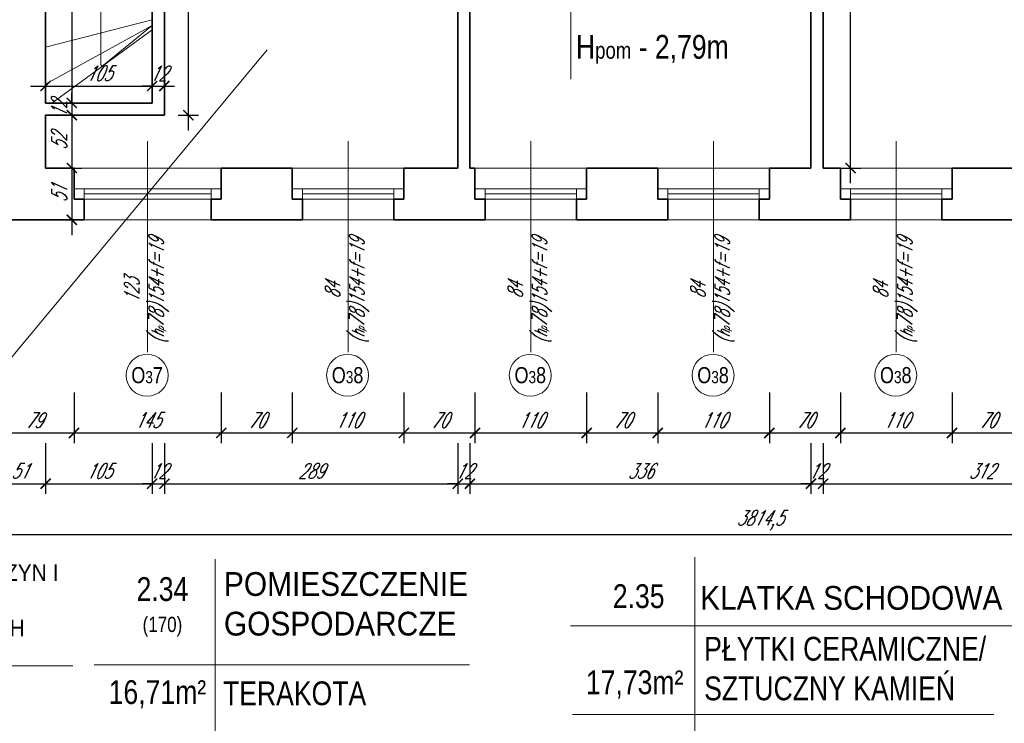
# Model space of a CAD drawing. Header units: millimetres. Extents: x 402 to 79005, y -7782 to 89952.
# Tile 110 of 256: x 24140 to 25110, y 23330 to 24023. Entities that reach past the tile are written whole.
import ezdxf

# ---------------------------------------------------------------- set-up
doc = ezdxf.new("R2010")
doc.units = ezdxf.units.MM
doc.header["$LTSCALE"] = 10
doc.layers.get('0').update_dxf_attribs({"lineweight": 0})
doc.layers.get('Defpoints').update_dxf_attribs({"color": 253})
for name, color, linetype, lineweight in [('01 parter - ściany', 253, 'Continuous', 35), ('03-01_okna', 253, 'Continuous', 15), ('03-02_schody', 253, 'Continuous', 5), ('04-1_widok', 253, 'Continuous', 5), ('05-01_wymiary', 253, 'Continuous', 5), ('05-03_opis', 253, 'Continuous', 5)]:
    doc.layers.add(name, color=color, linetype=linetype, lineweight=lineweight)
doc.styles.add('ariel', font='ARIAL.TTF', dxfattribs={"width": 0.8})
doc.styles.add('ariel_wym', font='simplex.shx', dxfattribs={"width": 0.65, "oblique": 25})
doc.dimstyles.new('ariel 50', dxfattribs={"dimtxt": 15, "dimasz": 10, "dimexe": 10, "dimexo": 0, "dimgap": 5, "dimtad": 1, "dimdec": 1, "dimrnd": 0.5, "dimtxsty": 'ariel_wym', "dimblk": 'ARCHTICK', "dimcen": 2.5, "dimdle": 15, "dimazin": 0, "dimtfac": 1, "dimtdec": 1, "dimtix": 1, "dimtmove": 0, "dimatfit": 3, "dimldrblk": 'DOT', "dimfxl": 0, "dimarcsym": 0})
doc.dimstyles.new('ariel 50 wnętrze', dxfattribs={"dimtxt": 15, "dimasz": 10, "dimexe": 10, "dimexo": 0, "dimgap": 5, "dimtad": 1, "dimdec": 1, "dimrnd": 0.5, "dimtxsty": 'ariel_wym', "dimblk": 'ARCHTICK', "dimcen": 2.5, "dimdle": 15, "dimazin": 0, "dimtfac": 1, "dimtdec": 1, "dimtix": 1, "dimtmove": 0, "dimatfit": 3, "dimldrblk": 'DOT', "dimfxl": 0, "dimarcsym": 0})

# ---------------------------------------------------------------- blocks, each defined once
blk = doc.blocks.new('_ArchTick')
at = {"color": 0, "linetype": 'ByBlock', "const_width": 0.15}
blk.add_lwpolyline([(-0.5, -0.5), (0.5, 0.5)], dxfattribs=at)
blk = doc.blocks.new('*D2144')
at = {"layer": '05-01_wymiary', "color": 0, "lineweight": -2}
for p, q in [((24115, 23655.74), (24115, 23605.74)), ((24194, 23655.74), (24194, 23605.74)), ((24100, 23615.74), (24209, 23615.74))]:
    blk.add_line(p, q, dxfattribs=at)
at = {"layer": 'Defpoints', "color": 0}
for p in [(24194, 23876.69), (24115, 23825.69), (24194, 23615.74)]:
    blk.add_point(p, dxfattribs=at)
at = {"layer": '05-01_wymiary', "color": 0, "lineweight": -2, "xscale": 10, "yscale": 10, "zscale": 10, "rotation": 180}
blk.add_blockref('_ArchTick', (24115, 23615.74), dxfattribs=at)
at = {"layer": '05-01_wymiary', "color": 0, "lineweight": -2, "xscale": 10, "yscale": 10, "zscale": 10}
blk.add_blockref('_ArchTick', (24194, 23615.74), dxfattribs=at)
at = {"layer": '05-01_wymiary', "color": 0, "insert": (24154.5, 23628.24), "char_height": 15, "attachment_point": 5, "style": 'ariel_wym'}
blk.add_mtext('79', dxfattribs=at)
blk = doc.blocks.new('_Dot')
at = {"color": 0, "linetype": 'ByBlock', "lineweight": -2}
blk.add_line((-0.5, 0), (-1, 0), dxfattribs=at)
at = {"color": 0, "linetype": 'ByBlock', "const_width": 0.5}
blk.add_lwpolyline([(-0.25, 0, 1), (0.25, 0, 1)], format="xyb", close=True, dxfattribs=at)
blk = doc.blocks.new('*D2145')
at = {"layer": '05-01_wymiary', "color": 0, "lineweight": -2}
for p, q in [((24194, 23655.74), (24194, 23605.74)), ((24339, 23655.74), (24339, 23605.74)), ((24179, 23615.74), (24354, 23615.74))]:
    blk.add_line(p, q, dxfattribs=at)
at = {"layer": 'Defpoints', "color": 0}
for p in [(24194, 23876.69), (24339, 23876.69), (24339, 23615.74)]:
    blk.add_point(p, dxfattribs=at)
at = {"layer": '05-01_wymiary', "color": 0, "lineweight": -2, "xscale": 10, "yscale": 10, "zscale": 10, "rotation": 180}
blk.add_blockref('_ArchTick', (24194, 23615.74), dxfattribs=at)
at = {"layer": '05-01_wymiary', "color": 0, "lineweight": -2, "xscale": 10, "yscale": 10, "zscale": 10}
blk.add_blockref('_ArchTick', (24339, 23615.74), dxfattribs=at)
at = {"layer": '05-01_wymiary', "color": 0, "insert": (24266.5, 23628.24), "char_height": 15, "attachment_point": 5, "style": 'ariel_wym'}
blk.add_mtext('145', dxfattribs=at)
blk = doc.blocks.new('*D2146')
at = {"layer": '05-01_wymiary', "color": 0, "lineweight": -2}
for p, q in [((24339, 23655.74), (24339, 23605.74)), ((24409, 23655.74), (24409, 23605.74)), ((24324, 23615.74), (24424, 23615.74))]:
    blk.add_line(p, q, dxfattribs=at)
at = {"layer": 'Defpoints', "color": 0}
for p in [(24339, 23876.69), (24409, 23876.69), (24409, 23615.74)]:
    blk.add_point(p, dxfattribs=at)
at = {"layer": '05-01_wymiary', "color": 0, "lineweight": -2, "xscale": 10, "yscale": 10, "zscale": 10, "rotation": 180}
blk.add_blockref('_ArchTick', (24339, 23615.74), dxfattribs=at)
at = {"layer": '05-01_wymiary', "color": 0, "lineweight": -2, "xscale": 10, "yscale": 10, "zscale": 10}
blk.add_blockref('_ArchTick', (24409, 23615.74), dxfattribs=at)
at = {"layer": '05-01_wymiary', "color": 0, "insert": (24374, 23628.24), "char_height": 15, "attachment_point": 5, "style": 'ariel_wym'}
blk.add_mtext('70', dxfattribs=at)
blk = doc.blocks.new('*D2147')
at = {"layer": '05-01_wymiary', "color": 0, "lineweight": -2}
for p, q in [((24409, 23655.74), (24409, 23605.74)), ((24519, 23655.74), (24519, 23605.74)), ((24394, 23615.74), (24534, 23615.74))]:
    blk.add_line(p, q, dxfattribs=at)
at = {"layer": 'Defpoints', "color": 0}
for p in [(24409, 23876.69), (24519, 23876.69), (24519, 23615.74)]:
    blk.add_point(p, dxfattribs=at)
at = {"layer": '05-01_wymiary', "color": 0, "lineweight": -2, "xscale": 10, "yscale": 10, "zscale": 10, "rotation": 180}
blk.add_blockref('_ArchTick', (24409, 23615.74), dxfattribs=at)
at = {"layer": '05-01_wymiary', "color": 0, "lineweight": -2, "xscale": 10, "yscale": 10, "zscale": 10}
blk.add_blockref('_ArchTick', (24519, 23615.74), dxfattribs=at)
at = {"layer": '05-01_wymiary', "color": 0, "insert": (24464, 23628.24), "char_height": 15, "attachment_point": 5, "style": 'ariel_wym'}
blk.add_mtext('110', dxfattribs=at)
blk = doc.blocks.new('*D2148')
at = {"layer": '05-01_wymiary', "color": 0, "lineweight": -2}
for p, q in [((24519, 23655.74), (24519, 23605.74)), ((24589, 23655.74), (24589, 23605.74)), ((24504, 23615.74), (24604, 23615.74))]:
    blk.add_line(p, q, dxfattribs=at)
at = {"layer": 'Defpoints', "color": 0}
for p in [(24519, 23876.69), (24589, 23876.69), (24589, 23615.74)]:
    blk.add_point(p, dxfattribs=at)
at = {"layer": '05-01_wymiary', "color": 0, "lineweight": -2, "xscale": 10, "yscale": 10, "zscale": 10, "rotation": 180}
blk.add_blockref('_ArchTick', (24519, 23615.74), dxfattribs=at)
at = {"layer": '05-01_wymiary', "color": 0, "lineweight": -2, "xscale": 10, "yscale": 10, "zscale": 10}
blk.add_blockref('_ArchTick', (24589, 23615.74), dxfattribs=at)
at = {"layer": '05-01_wymiary', "color": 0, "insert": (24554, 23628.24), "char_height": 15, "attachment_point": 5, "style": 'ariel_wym'}
blk.add_mtext('70', dxfattribs=at)
blk = doc.blocks.new('*D2149')
at = {"layer": '05-01_wymiary', "color": 0, "lineweight": -2}
for p, q in [((24589, 23655.74), (24589, 23605.74)), ((24699, 23655.74), (24699, 23605.74)), ((24574, 23615.74), (24714, 23615.74))]:
    blk.add_line(p, q, dxfattribs=at)
at = {"layer": 'Defpoints', "color": 0}
for p in [(24589, 23876.69), (24699, 23876.69), (24699, 23615.74)]:
    blk.add_point(p, dxfattribs=at)
at = {"layer": '05-01_wymiary', "color": 0, "lineweight": -2, "xscale": 10, "yscale": 10, "zscale": 10, "rotation": 180}
blk.add_blockref('_ArchTick', (24589, 23615.74), dxfattribs=at)
at = {"layer": '05-01_wymiary', "color": 0, "lineweight": -2, "xscale": 10, "yscale": 10, "zscale": 10}
blk.add_blockref('_ArchTick', (24699, 23615.74), dxfattribs=at)
at = {"layer": '05-01_wymiary', "color": 0, "insert": (24644, 23628.24), "char_height": 15, "attachment_point": 5, "style": 'ariel_wym'}
blk.add_mtext('110', dxfattribs=at)
blk = doc.blocks.new('*D2150')
at = {"layer": '05-01_wymiary', "color": 0, "lineweight": -2}
for p, q in [((24699, 23655.74), (24699, 23605.74)), ((24769, 23655.74), (24769, 23605.74)), ((24684, 23615.74), (24784, 23615.74))]:
    blk.add_line(p, q, dxfattribs=at)
at = {"layer": 'Defpoints', "color": 0}
for p in [(24699, 23876.69), (24769, 23876.69), (24769, 23615.74)]:
    blk.add_point(p, dxfattribs=at)
at = {"layer": '05-01_wymiary', "color": 0, "lineweight": -2, "xscale": 10, "yscale": 10, "zscale": 10, "rotation": 180}
blk.add_blockref('_ArchTick', (24699, 23615.74), dxfattribs=at)
at = {"layer": '05-01_wymiary', "color": 0, "lineweight": -2, "xscale": 10, "yscale": 10, "zscale": 10}
blk.add_blockref('_ArchTick', (24769, 23615.74), dxfattribs=at)
at = {"layer": '05-01_wymiary', "color": 0, "insert": (24734, 23628.24), "char_height": 15, "attachment_point": 5, "style": 'ariel_wym'}
blk.add_mtext('70', dxfattribs=at)
blk = doc.blocks.new('*D2151')
at = {"layer": '05-01_wymiary', "color": 0, "lineweight": -2}
for p, q in [((24769, 23655.74), (24769, 23605.74)), ((24879, 23655.74), (24879, 23605.74)), ((24754, 23615.74), (24894, 23615.74))]:
    blk.add_line(p, q, dxfattribs=at)
at = {"layer": 'Defpoints', "color": 0}
for p in [(24769, 23876.69), (24879, 23876.69), (24879, 23615.74)]:
    blk.add_point(p, dxfattribs=at)
at = {"layer": '05-01_wymiary', "color": 0, "lineweight": -2, "xscale": 10, "yscale": 10, "zscale": 10, "rotation": 180}
blk.add_blockref('_ArchTick', (24769, 23615.74), dxfattribs=at)
at = {"layer": '05-01_wymiary', "color": 0, "lineweight": -2, "xscale": 10, "yscale": 10, "zscale": 10}
blk.add_blockref('_ArchTick', (24879, 23615.74), dxfattribs=at)
at = {"layer": '05-01_wymiary', "color": 0, "insert": (24824, 23628.24), "char_height": 15, "attachment_point": 5, "style": 'ariel_wym'}
blk.add_mtext('110', dxfattribs=at)
blk = doc.blocks.new('*D2152')
at = {"layer": '05-01_wymiary', "color": 0, "lineweight": -2}
for p, q in [((24879, 23655.74), (24879, 23605.74)), ((24949, 23655.74), (24949, 23605.74)), ((24864, 23615.74), (24964, 23615.74))]:
    blk.add_line(p, q, dxfattribs=at)
at = {"layer": 'Defpoints', "color": 0}
for p in [(24879, 23876.69), (24949, 23876.69), (24949, 23615.74)]:
    blk.add_point(p, dxfattribs=at)
at = {"layer": '05-01_wymiary', "color": 0, "lineweight": -2, "xscale": 10, "yscale": 10, "zscale": 10, "rotation": 180}
blk.add_blockref('_ArchTick', (24879, 23615.74), dxfattribs=at)
at = {"layer": '05-01_wymiary', "color": 0, "lineweight": -2, "xscale": 10, "yscale": 10, "zscale": 10}
blk.add_blockref('_ArchTick', (24949, 23615.74), dxfattribs=at)
at = {"layer": '05-01_wymiary', "color": 0, "insert": (24914, 23628.24), "char_height": 15, "attachment_point": 5, "style": 'ariel_wym'}
blk.add_mtext('70', dxfattribs=at)
blk = doc.blocks.new('*D2153')
at = {"layer": '05-01_wymiary', "color": 0, "lineweight": -2}
for p, q in [((24949, 23655.74), (24949, 23605.74)), ((25059, 23655.74), (25059, 23605.74)), ((24934, 23615.74), (25074, 23615.74))]:
    blk.add_line(p, q, dxfattribs=at)
at = {"layer": 'Defpoints', "color": 0}
for p in [(24949, 23876.69), (25059, 23876.69), (25059, 23615.74)]:
    blk.add_point(p, dxfattribs=at)
at = {"layer": '05-01_wymiary', "color": 0, "lineweight": -2, "xscale": 10, "yscale": 10, "zscale": 10, "rotation": 180}
blk.add_blockref('_ArchTick', (24949, 23615.74), dxfattribs=at)
at = {"layer": '05-01_wymiary', "color": 0, "lineweight": -2, "xscale": 10, "yscale": 10, "zscale": 10}
blk.add_blockref('_ArchTick', (25059, 23615.74), dxfattribs=at)
at = {"layer": '05-01_wymiary', "color": 0, "insert": (25004, 23628.24), "char_height": 15, "attachment_point": 5, "style": 'ariel_wym'}
blk.add_mtext('110', dxfattribs=at)
blk = doc.blocks.new('*D2154')
at = {"layer": '05-01_wymiary', "color": 0, "lineweight": -2}
for p, q in [((25059, 23655.74), (25059, 23605.74)), ((25129, 23655.74), (25129, 23605.74)), ((25044, 23615.74), (25144, 23615.74))]:
    blk.add_line(p, q, dxfattribs=at)
at = {"layer": 'Defpoints', "color": 0}
for p in [(25059, 23876.69), (25129, 23876.69), (25129, 23615.74)]:
    blk.add_point(p, dxfattribs=at)
at = {"layer": '05-01_wymiary', "color": 0, "lineweight": -2, "xscale": 10, "yscale": 10, "zscale": 10, "rotation": 180}
blk.add_blockref('_ArchTick', (25059, 23615.74), dxfattribs=at)
at = {"layer": '05-01_wymiary', "color": 0, "lineweight": -2, "xscale": 10, "yscale": 10, "zscale": 10}
blk.add_blockref('_ArchTick', (25129, 23615.74), dxfattribs=at)
at = {"layer": '05-01_wymiary', "color": 0, "insert": (25094, 23628.24), "char_height": 15, "attachment_point": 5, "style": 'ariel_wym'}
blk.add_mtext('70', dxfattribs=at)
blk = doc.blocks.new('*D2182')
at = {"layer": '05-01_wymiary', "color": 0, "lineweight": -2}
for p, q in [((24115, 23605.74), (24115, 23555.74)), ((24166, 23605.74), (24166, 23555.74)), ((24100, 23565.74), (24181, 23565.74))]:
    blk.add_line(p, q, dxfattribs=at)
at = {"layer": 'Defpoints', "color": 0}
for p in [(24115, 24016.69), (24166, 23876.69), (24166, 23565.74)]:
    blk.add_point(p, dxfattribs=at)
at = {"layer": '05-01_wymiary', "color": 0, "lineweight": -2, "xscale": 10, "yscale": 10, "zscale": 10, "rotation": 180}
blk.add_blockref('_ArchTick', (24115, 23565.74), dxfattribs=at)
at = {"layer": '05-01_wymiary', "color": 0, "lineweight": -2, "xscale": 10, "yscale": 10, "zscale": 10}
blk.add_blockref('_ArchTick', (24166, 23565.74), dxfattribs=at)
at = {"layer": '05-01_wymiary', "color": 0, "insert": (24140.5, 23578.24), "char_height": 15, "attachment_point": 5, "style": 'ariel_wym'}
blk.add_mtext('51', dxfattribs=at)
blk = doc.blocks.new('*D2183')
at = {"layer": '05-01_wymiary', "color": 0, "lineweight": -2}
for p, q in [((24166, 23605.74), (24166, 23555.74)), ((24271, 23605.74), (24271, 23555.74)), ((24151, 23565.74), (24286, 23565.74))]:
    blk.add_line(p, q, dxfattribs=at)
at = {"layer": 'Defpoints', "color": 0}
for p in [(24271, 23940.75), (24166, 23876.69), (24271, 23565.74)]:
    blk.add_point(p, dxfattribs=at)
at = {"layer": '05-01_wymiary', "color": 0, "lineweight": -2, "xscale": 10, "yscale": 10, "zscale": 10, "rotation": 180}
blk.add_blockref('_ArchTick', (24166, 23565.74), dxfattribs=at)
at = {"layer": '05-01_wymiary', "color": 0, "lineweight": -2, "xscale": 10, "yscale": 10, "zscale": 10}
blk.add_blockref('_ArchTick', (24271, 23565.74), dxfattribs=at)
at = {"layer": '05-01_wymiary', "color": 0, "insert": (24218.5, 23578.24), "char_height": 15, "attachment_point": 5, "style": 'ariel_wym'}
blk.add_mtext('105', dxfattribs=at)
blk = doc.blocks.new('*D2184')
at = {"layer": '05-01_wymiary', "color": 0, "lineweight": -2}
for p, q in [((24271, 23605.74), (24271, 23555.74)), ((24283, 23605.74), (24283, 23555.74)), ((24271, 23565.74), (24261, 23565.74)), ((24271, 23565.74), (24283, 23565.74)), ((24283, 23565.74), (24293, 23565.74))]:
    blk.add_line(p, q, dxfattribs=at)
at = {"layer": 'Defpoints', "color": 0}
for p in [(24271, 23940.75), (24283, 23928.75), (24283, 23565.74)]:
    blk.add_point(p, dxfattribs=at)
at = {"layer": '05-01_wymiary', "color": 0, "lineweight": -2, "xscale": 10, "yscale": 10, "zscale": 10}
blk.add_blockref('_ArchTick', (24271, 23565.74), dxfattribs=at)
at = {"layer": '05-01_wymiary', "color": 0, "lineweight": -2, "xscale": 10, "yscale": 10, "zscale": 10, "rotation": 180}
blk.add_blockref('_ArchTick', (24283, 23565.74), dxfattribs=at)
at = {"layer": '05-01_wymiary', "color": 0, "insert": (24277, 23578.24), "char_height": 15, "attachment_point": 5, "style": 'ariel_wym'}
blk.add_mtext('12', dxfattribs=at)
blk = doc.blocks.new('*D2185')
at = {"layer": '05-01_wymiary', "color": 0, "lineweight": -2}
for p, q in [((24283, 23605.74), (24283, 23555.74)), ((24572, 23605.74), (24572, 23555.74)), ((24268, 23565.74), (24587, 23565.74))]:
    blk.add_line(p, q, dxfattribs=at)
at = {"layer": 'Defpoints', "color": 0}
for p in [(24283, 23928.75), (24572, 23876.69), (24572, 23565.74)]:
    blk.add_point(p, dxfattribs=at)
at = {"layer": '05-01_wymiary', "color": 0, "lineweight": -2, "xscale": 10, "yscale": 10, "zscale": 10, "rotation": 180}
blk.add_blockref('_ArchTick', (24283, 23565.74), dxfattribs=at)
at = {"layer": '05-01_wymiary', "color": 0, "lineweight": -2, "xscale": 10, "yscale": 10, "zscale": 10}
blk.add_blockref('_ArchTick', (24572, 23565.74), dxfattribs=at)
at = {"layer": '05-01_wymiary', "color": 0, "insert": (24427.5, 23578.24), "char_height": 15, "attachment_point": 5, "style": 'ariel_wym'}
blk.add_mtext('289', dxfattribs=at)
blk = doc.blocks.new('*D2186')
at = {"layer": '05-01_wymiary', "color": 0, "lineweight": -2}
for p, q in [((24572, 23605.74), (24572, 23555.74)), ((24584, 23605.74), (24584, 23555.74)), ((24572, 23565.74), (24562, 23565.74)), ((24572, 23565.74), (24584, 23565.74)), ((24584, 23565.74), (24594, 23565.74))]:
    blk.add_line(p, q, dxfattribs=at)
at = {"layer": 'Defpoints', "color": 0}
for p in [(24572, 23876.69), (24584, 23876.69), (24584, 23565.74)]:
    blk.add_point(p, dxfattribs=at)
at = {"layer": '05-01_wymiary', "color": 0, "lineweight": -2, "xscale": 10, "yscale": 10, "zscale": 10}
blk.add_blockref('_ArchTick', (24572, 23565.74), dxfattribs=at)
at = {"layer": '05-01_wymiary', "color": 0, "lineweight": -2, "xscale": 10, "yscale": 10, "zscale": 10, "rotation": 180}
blk.add_blockref('_ArchTick', (24584, 23565.74), dxfattribs=at)
at = {"layer": '05-01_wymiary', "color": 0, "insert": (24578, 23578.24), "char_height": 15, "attachment_point": 5, "style": 'ariel_wym'}
blk.add_mtext('12', dxfattribs=at)
blk = doc.blocks.new('*D2187')
at = {"layer": '05-01_wymiary', "color": 0, "lineweight": -2}
for p, q in [((24584, 23605.74), (24584, 23555.74)), ((24920, 23605.74), (24920, 23555.74)), ((24569, 23565.74), (24935, 23565.74))]:
    blk.add_line(p, q, dxfattribs=at)
at = {"layer": 'Defpoints', "color": 0}
for p in [(24584, 23876.69), (24920, 23876.69), (24920, 23565.74)]:
    blk.add_point(p, dxfattribs=at)
at = {"layer": '05-01_wymiary', "color": 0, "lineweight": -2, "xscale": 10, "yscale": 10, "zscale": 10, "rotation": 180}
blk.add_blockref('_ArchTick', (24584, 23565.74), dxfattribs=at)
at = {"layer": '05-01_wymiary', "color": 0, "lineweight": -2, "xscale": 10, "yscale": 10, "zscale": 10}
blk.add_blockref('_ArchTick', (24920, 23565.74), dxfattribs=at)
at = {"layer": '05-01_wymiary', "color": 0, "insert": (24752, 23578.24), "char_height": 15, "attachment_point": 5, "style": 'ariel_wym'}
blk.add_mtext('336', dxfattribs=at)
blk = doc.blocks.new('*D2188')
at = {"layer": '05-01_wymiary', "color": 0, "lineweight": -2}
for p, q in [((24920, 23605.74), (24920, 23555.74)), ((24932, 23605.74), (24932, 23555.74)), ((24920, 23565.74), (24910, 23565.74)), ((24920, 23565.74), (24932, 23565.74)), ((24932, 23565.74), (24942, 23565.74))]:
    blk.add_line(p, q, dxfattribs=at)
at = {"layer": 'Defpoints', "color": 0}
for p in [(24920, 23876.69), (24932, 23876.69), (24932, 23565.74)]:
    blk.add_point(p, dxfattribs=at)
at = {"layer": '05-01_wymiary', "color": 0, "lineweight": -2, "xscale": 10, "yscale": 10, "zscale": 10}
blk.add_blockref('_ArchTick', (24920, 23565.74), dxfattribs=at)
at = {"layer": '05-01_wymiary', "color": 0, "lineweight": -2, "xscale": 10, "yscale": 10, "zscale": 10, "rotation": 180}
blk.add_blockref('_ArchTick', (24932, 23565.74), dxfattribs=at)
at = {"layer": '05-01_wymiary', "color": 0, "insert": (24926, 23578.24), "char_height": 15, "attachment_point": 5, "style": 'ariel_wym'}
blk.add_mtext('12', dxfattribs=at)
blk = doc.blocks.new('*D2189')
at = {"layer": '05-01_wymiary', "color": 0, "lineweight": -2}
for p, q in [((24932, 23605.74), (24932, 23555.74)), ((25244, 23605.74), (25244, 23555.74)), ((24917, 23565.74), (25259, 23565.74))]:
    blk.add_line(p, q, dxfattribs=at)
at = {"layer": 'Defpoints', "color": 0}
for p in [(24932, 23876.69), (25244, 23876.69), (25244, 23565.74)]:
    blk.add_point(p, dxfattribs=at)
at = {"layer": '05-01_wymiary', "color": 0, "lineweight": -2, "xscale": 10, "yscale": 10, "zscale": 10, "rotation": 180}
blk.add_blockref('_ArchTick', (24932, 23565.74), dxfattribs=at)
at = {"layer": '05-01_wymiary', "color": 0, "lineweight": -2, "xscale": 10, "yscale": 10, "zscale": 10}
blk.add_blockref('_ArchTick', (25244, 23565.74), dxfattribs=at)
at = {"layer": '05-01_wymiary', "color": 0, "insert": (25088, 23578.24), "char_height": 15, "attachment_point": 5, "style": 'ariel_wym'}
blk.add_mtext('312', dxfattribs=at)
blk = doc.blocks.new('*D2198')
at = {"layer": '05-01_wymiary', "color": 0, "lineweight": -2}
for p, q in [((22962.45, 23555.74), (22962.45, 23505.74)), ((26777, 23555.74), (26777, 23505.74)), ((22947.45, 23515.74), (26792, 23515.74))]:
    blk.add_line(p, q, dxfattribs=at)
at = {"layer": 'Defpoints', "color": 0}
for p in [(22962.45, 23965.69), (26777, 23965.69), (26777, 23515.74)]:
    blk.add_point(p, dxfattribs=at)
at = {"layer": '05-01_wymiary', "color": 0, "lineweight": -2, "xscale": 10, "yscale": 10, "zscale": 10, "rotation": 180}
blk.add_blockref('_ArchTick', (22962.45, 23515.74), dxfattribs=at)
at = {"layer": '05-01_wymiary', "color": 0, "lineweight": -2, "xscale": 10, "yscale": 10, "zscale": 10}
blk.add_blockref('_ArchTick', (26777, 23515.74), dxfattribs=at)
at = {"layer": '05-01_wymiary', "color": 0, "insert": (24869.72, 23529.67), "char_height": 15, "attachment_point": 5, "style": 'ariel_wym'}
blk.add_mtext('3814,5', dxfattribs=at)
blk = doc.blocks.new('*D2338')
at = {"layer": '05-01_wymiary', "color": 0, "lineweight": -2}
for p, q in [((24958.99, 23861.69), (24958.99, 24325.69)), ((24948.99, 24310.69), (24968.99, 24310.69)), ((24948.99, 23876.69), (24968.99, 23876.69))]:
    blk.add_line(p, q, dxfattribs=at)
at = {"layer": 'Defpoints', "color": 0}
for p in [(24920, 24310.69), (24958.99, 24310.69), (24920, 23876.69)]:
    blk.add_point(p, dxfattribs=at)
at = {"layer": '05-01_wymiary', "color": 0, "lineweight": -2, "xscale": 10, "yscale": 10, "zscale": 10}
for p, rotation in [((24958.99, 24310.69), 90), ((24958.99, 23876.69), 270)]:
    blk.add_blockref('_ArchTick', p, dxfattribs=dict(at, rotation=rotation))
at = {"layer": '05-01_wymiary', "color": 0, "insert": (24946.49, 24093.69), "char_height": 15, "attachment_point": 5, "rotation": 90, "style": 'ariel_wym'}
blk.add_mtext('434', dxfattribs=at)
blk = doc.blocks.new('*D2374')
at = {"layer": '05-01_wymiary', "color": 0, "lineweight": -2}
for p, q in [((24191.82, 24291.69), (24191.82, 23925.75)), ((24181.82, 24276.69), (24201.82, 24276.69)), ((24181.82, 23940.75), (24201.82, 23940.75))]:
    blk.add_line(p, q, dxfattribs=at)
at = {"layer": 'Defpoints', "color": 0}
for p in [(24166, 24276.69), (24166, 23940.75), (24191.82, 23940.75)]:
    blk.add_point(p, dxfattribs=at)
at = {"layer": '05-01_wymiary', "color": 0, "lineweight": -2, "xscale": 10, "yscale": 10, "zscale": 10}
for p, rotation in [((24191.82, 24276.69), 90), ((24191.82, 23940.75), 270)]:
    blk.add_blockref('_ArchTick', p, dxfattribs=dict(at, rotation=rotation))
at = {"layer": '05-01_wymiary', "color": 0, "insert": (24179.32, 24108.72), "char_height": 15, "attachment_point": 5, "rotation": 90, "style": 'ariel_wym'}
blk.add_mtext('336', dxfattribs=at)
blk = doc.blocks.new('*D2375')
at = {"layer": '05-01_wymiary', "color": 0, "lineweight": -2}
for p, q in [((24191.82, 23940.75), (24191.82, 23950.75)), ((24181.82, 23940.75), (24201.82, 23940.75)), ((24191.82, 23940.75), (24191.82, 23928.75)), ((24181.82, 23928.75), (24201.82, 23928.75)), ((24191.82, 23928.75), (24191.82, 23918.75))]:
    blk.add_line(p, q, dxfattribs=at)
at = {"layer": 'Defpoints', "color": 0}
for p in [(24166, 23940.75), (24166, 23928.75), (24191.82, 23928.75)]:
    blk.add_point(p, dxfattribs=at)
at = {"layer": '05-01_wymiary', "color": 0, "lineweight": -2, "xscale": 10, "yscale": 10, "zscale": 10}
for p, rotation in [((24191.82, 23940.75), 270), ((24191.82, 23928.75), 90)]:
    blk.add_blockref('_ArchTick', p, dxfattribs=dict(at, rotation=rotation))
at = {"layer": '05-01_wymiary', "color": 0, "insert": (24179.32, 23934.75), "char_height": 15, "attachment_point": 5, "rotation": 90, "style": 'ariel_wym'}
blk.add_mtext('12', dxfattribs=at)
blk = doc.blocks.new('*D2376')
at = {"layer": '05-01_wymiary', "color": 0, "lineweight": -2}
for p, q in [((24191.82, 23943.75), (24191.82, 23861.69)), ((24181.82, 23928.75), (24201.82, 23928.75)), ((24181.82, 23876.69), (24201.82, 23876.69))]:
    blk.add_line(p, q, dxfattribs=at)
at = {"layer": 'Defpoints', "color": 0}
for p in [(24166, 23928.75), (24166, 23876.69), (24191.82, 23876.69)]:
    blk.add_point(p, dxfattribs=at)
at = {"layer": '05-01_wymiary', "color": 0, "lineweight": -2, "xscale": 10, "yscale": 10, "zscale": 10}
for p, rotation in [((24191.82, 23928.75), 90), ((24191.82, 23876.69), 270)]:
    blk.add_blockref('_ArchTick', p, dxfattribs=dict(at, rotation=rotation))
at = {"layer": '05-01_wymiary', "color": 0, "insert": (24179.32, 23902.72), "char_height": 15, "attachment_point": 5, "rotation": 90, "style": 'ariel_wym'}
blk.add_mtext('52', dxfattribs=at)
blk = doc.blocks.new('*D2377')
at = {"layer": '05-01_wymiary', "color": 0, "lineweight": -2}
for p, q in [((24191.82, 23891.69), (24191.82, 23810.69)), ((24181.82, 23876.69), (24201.82, 23876.69)), ((24181.82, 23825.69), (24201.82, 23825.69))]:
    blk.add_line(p, q, dxfattribs=at)
at = {"layer": 'Defpoints', "color": 0}
for p in [(24166, 23876.69), (24115, 23825.69), (24191.82, 23825.69)]:
    blk.add_point(p, dxfattribs=at)
at = {"layer": '05-01_wymiary', "color": 0, "lineweight": -2, "xscale": 10, "yscale": 10, "zscale": 10}
for p, rotation in [((24191.82, 23876.69), 90), ((24191.82, 23825.69), 270)]:
    blk.add_blockref('_ArchTick', p, dxfattribs=dict(at, rotation=rotation))
at = {"layer": '05-01_wymiary', "color": 0, "insert": (24179.32, 23851.19), "char_height": 15, "attachment_point": 5, "rotation": 90, "style": 'ariel_wym'}
blk.add_mtext('51', dxfattribs=at)
blk = doc.blocks.new('*D2378')
at = {"layer": '05-01_wymiary', "color": 0, "lineweight": -2}
for p, q in [((24166, 23947.5), (24166, 23967.5)), ((24271, 23947.5), (24271, 23967.5)), ((24151, 23957.5), (24286, 23957.5))]:
    blk.add_line(p, q, dxfattribs=at)
at = {"layer": 'Defpoints', "color": 0}
for p in [(24271, 23957.5), (24166, 23940.75), (24271, 23940.75)]:
    blk.add_point(p, dxfattribs=at)
at = {"layer": '05-01_wymiary', "color": 0, "lineweight": -2, "xscale": 10, "yscale": 10, "zscale": 10, "rotation": 180}
blk.add_blockref('_ArchTick', (24166, 23957.5), dxfattribs=at)
at = {"layer": '05-01_wymiary', "color": 0, "lineweight": -2, "xscale": 10, "yscale": 10, "zscale": 10}
blk.add_blockref('_ArchTick', (24271, 23957.5), dxfattribs=at)
at = {"layer": '05-01_wymiary', "color": 0, "insert": (24218.5, 23970), "char_height": 15, "attachment_point": 5, "style": 'ariel_wym'}
blk.add_mtext('105', dxfattribs=at)
blk = doc.blocks.new('*D2379')
at = {"layer": '05-01_wymiary', "color": 0, "lineweight": -2}
for p, q in [((24271, 23947.5), (24271, 23967.5)), ((24283, 23947.5), (24283, 23967.5)), ((24271, 23957.5), (24261, 23957.5)), ((24271, 23957.5), (24283, 23957.5)), ((24283, 23957.5), (24293, 23957.5))]:
    blk.add_line(p, q, dxfattribs=at)
at = {"layer": 'Defpoints', "color": 0}
for p in [(24283, 23957.5), (24271, 23940.75), (24283, 23928.75)]:
    blk.add_point(p, dxfattribs=at)
at = {"layer": '05-01_wymiary', "color": 0, "lineweight": -2, "xscale": 10, "yscale": 10, "zscale": 10}
blk.add_blockref('_ArchTick', (24271, 23957.5), dxfattribs=at)
at = {"layer": '05-01_wymiary', "color": 0, "lineweight": -2, "xscale": 10, "yscale": 10, "zscale": 10, "rotation": 180}
blk.add_blockref('_ArchTick', (24283, 23957.5), dxfattribs=at)
at = {"layer": '05-01_wymiary', "color": 0, "insert": (24277, 23970), "char_height": 15, "attachment_point": 5, "style": 'ariel_wym'}
blk.add_mtext('12', dxfattribs=at)
blk = doc.blocks.new('*D2380')
at = {"layer": '05-01_wymiary', "color": 0, "lineweight": -2}
for p, q in [((24306.68, 23913.75), (24306.68, 24325.69)), ((24296.68, 24310.69), (24316.68, 24310.69)), ((24296.68, 23928.75), (24316.68, 23928.75))]:
    blk.add_line(p, q, dxfattribs=at)
at = {"layer": 'Defpoints', "color": 0}
for p in [(24283, 24310.69), (24306.68, 24310.69), (24283, 23928.75)]:
    blk.add_point(p, dxfattribs=at)
at = {"layer": '05-01_wymiary', "color": 0, "lineweight": -2, "xscale": 10, "yscale": 10, "zscale": 10}
for p, rotation in [((24306.68, 24310.69), 90), ((24306.68, 23928.75), 270)]:
    blk.add_blockref('_ArchTick', p, dxfattribs=dict(at, rotation=rotation))
at = {"layer": '05-01_wymiary', "color": 0, "insert": (24294.18, 24119.72), "char_height": 15, "attachment_point": 5, "rotation": 90, "style": 'ariel_wym'}
blk.add_mtext('382', dxfattribs=at)

msp = doc.modelspace()

# ---------------------------------------------------------------- linework, layer by layer
at = {"layer": '01 parter - ściany'}
for p, q in [((24166, 24016.69), (24166, 24371.67)), ((24283, 23928.75), (24283, 24310.69)), ((24572, 23876.69), (24572, 24310.69)), ((24584, 23876.69), (24584, 24310.69)), ((24920, 23876.69), (24920, 24310.69)), ((24932, 23876.69), (24932, 24310.69)), ((24271, 23940.75), (24271, 24305.75)), ((24166, 23940.75), (24166, 24016.69)), ((24166, 23940.75), (24271, 23940.75)), ((24166, 23876.69), (24166, 23928.75)), ((24166, 23928.75), (24283, 23928.75)), ((24166, 23876.69), (24194, 23876.69)), ((24194, 23876.69), (24194, 23846.19)), ((24339, 23876.69), (24339, 23846.19)), ((24339, 23876.69), (24339, 23846.19)), ((24339, 23876.69), (24409, 23876.69)), ((24409, 23876.69), (24409, 23846.19)), ((24519, 23876.69), (24519, 23846.19)), ((24519, 23876.69), (24572, 23876.69)), ((24584, 23876.69), (24589, 23876.69)), ((24589, 23876.69), (24589, 23846.19)), ((24699, 23876.69), (24699, 23846.19)), ((24699, 23876.69), (24769, 23876.69)), ((24769, 23876.69), (24769, 23846.19)), ((24879, 23876.69), (24879, 23846.19)), ((24879, 23876.69), (24920, 23876.69)), ((24932, 23876.69), (24949, 23876.69)), ((24949, 23876.69), (24949, 23846.19)), ((25059, 23876.69), (25059, 23846.19)), ((25059, 23876.69), (25129, 23876.69)), ((24194, 23846.19), (24204, 23846.19)), ((24204, 23846.19), (24204, 23825.69)), ((24339, 23846.19), (24329, 23846.19)), ((24329, 23846.19), (24329, 23825.69)), ((24409, 23846.19), (24419, 23846.19)), ((24419, 23846.19), (24419, 23825.69)), ((24519, 23846.19), (24509, 23846.19)), ((24509, 23846.19), (24509, 23825.69)), ((24589, 23846.19), (24599, 23846.19)), ((24599, 23846.19), (24599, 23825.69)), ((24699, 23846.19), (24689, 23846.19)), ((24689, 23846.19), (24689, 23825.69)), ((24769, 23846.19), (24779, 23846.19)), ((24779, 23846.19), (24779, 23825.69)), ((24879, 23846.19), (24869, 23846.19)), ((24869, 23846.19), (24869, 23825.69)), ((24949, 23846.19), (24959, 23846.19)), ((24959, 23846.19), (24959, 23825.69)), ((25059, 23846.19), (25049, 23846.19)), ((25049, 23846.19), (25049, 23825.69)), ((24115, 23825.69), (24204, 23825.69)), ((24329, 23825.69), (24419, 23825.69)), ((24509, 23825.69), (24599, 23825.69)), ((24689, 23825.69), (24779, 23825.69)), ((24869, 23825.69), (24959, 23825.69)), ((25049, 23825.69), (25139, 23825.69))]:
    msp.add_line(p, q, dxfattribs=at)
at = {"layer": '03-01_okna', "linetype": 'Continuous', "lineweight": 0}
for p, q in [((24194, 23856.19), (24339, 23856.19)), ((24204, 23856.19), (24204, 23846.19)), ((24204, 23851.19), (24329, 23851.19)), ((24329, 23856.19), (24329, 23846.19)), ((24409, 23856.19), (24519, 23856.19)), ((24419, 23856.19), (24419, 23846.19)), ((24419, 23851.19), (24509, 23851.19)), ((24509, 23856.19), (24509, 23846.19)), ((24589, 23856.19), (24699, 23856.19)), ((24599, 23856.19), (24599, 23846.19)), ((24599, 23851.19), (24689, 23851.19)), ((24689, 23856.19), (24689, 23846.19)), ((24769, 23856.19), (24879, 23856.19)), ((24779, 23856.19), (24779, 23846.19)), ((24779, 23851.19), (24869, 23851.19)), ((24869, 23856.19), (24869, 23846.19)), ((24949, 23856.19), (25059, 23856.19)), ((24959, 23856.19), (24959, 23846.19)), ((24959, 23851.19), (25049, 23851.19)), ((25049, 23856.19), (25049, 23846.19)), ((24194, 23846.19), (24339, 23846.19)), ((24409, 23846.19), (24509, 23846.19)), ((24589, 23846.19), (24689, 23846.19)), ((24589, 23846.19), (24699, 23846.19)), ((24769, 23846.19), (24869, 23846.19)), ((24769, 23846.19), (24879, 23846.19)), ((24949, 23846.19), (25049, 23846.19)), ((24949, 23846.19), (25059, 23846.19)), ((24204, 23825.69), (24329, 23825.69)), ((24419, 23825.69), (24509, 23825.69)), ((24599, 23825.69), (24689, 23825.69)), ((24779, 23825.69), (24869, 23825.69)), ((24959, 23825.69), (25049, 23825.69))]:
    msp.add_line(p, q, dxfattribs=at)
at = {"layer": '03-02_schody'}
for p, q in [((24220.37, 24153.65), (24220.37, 23978.21)), ((24166, 23995.72), (24271, 24022.55)), ((24166, 23959.18), (24271, 24017.18)), ((24221.53, 23976.75), (24271, 24017.18)), ((24271, 24012.76), (24172.07, 23940.75))]:
    msp.add_line(p, q, dxfattribs=at)
msp.add_arc((24271, 24017.18), 63.88, 217.58553, 219.25595, dxfattribs=at)
at = {"layer": '04-1_widok'}
for p, q in [((24339, 23876.69), (24194, 23876.69)), ((24519, 23876.69), (24409, 23876.69)), ((24699, 23876.69), (24589, 23876.69)), ((24879, 23876.69), (24769, 23876.69)), ((25059, 23876.69), (24949, 23876.69))]:
    msp.add_line(p, q, dxfattribs=at)
at = {"layer": '05-03_opis'}
for p, q in [((24683.53, 24214.36), (24683.53, 23964.17)), ((23991.94, 23521.28), (24384.26, 23993.14)), ((24805.68, 23493.55), (24805.68, 22853.51)), ((24333.06, 23491.38), (24333.06, 22544.94)), ((24682.99, 23425.85), (25138.96, 23425.85)), ((23893.65, 23386.51), (24192.79, 23386.51)), ((24213.84, 23387.23), (24583.7, 23387.23)), ((24685.03, 23338.49), (25100.23, 23338.49))]:
    msp.add_line(p, q, dxfattribs=at)
at = {"layer": '05-03_opis', "lineweight": 0}
for p, q in [((24266.5, 23903.07), (24266.5, 23695.27)), ((24464, 23903.07), (24464, 23695.27)), ((24644, 23903.07), (24644, 23695.27)), ((24824, 23903.07), (24824, 23695.27)), ((25004, 23903.07), (25004, 23695.27))]:
    msp.add_line(p, q, dxfattribs=at)
for centre in [(24266, 23672.58), (24463.5, 23672.58), (24643.5, 23672.58), (24823.5, 23672.58), (25003.5, 23672.58)]:
    msp.add_circle(centre, 20.69, dxfattribs=at)

# ---------------------------------------------------------------- texts
at = {"layer": '05-03_opis', "style": 'ariel'}
for s, insert, char_height, width, attachment_point in [('{\\fArial|b0|i0|c238|p34; H\\H0.7x;pom\\H1.429x; - 2,79m}', (24681.16, 23993.62), 23.4234, 322.789, 4), ('\\W0.9;{\\fArial|b0|i0|c238|p34;ZAKŁAD MASZYN I URZĄDZEŃ OKRĘTOWYCH}', (23995.41, 23448.39), 16.3964, 249.6463, 4), ('\\W0.9;\\P{\\fArial|b0|i0|c238|p34;POMIESZCZENIE GOSPODARCZE}', (24341.67, 23466.81), 23.4234, 356.6375, 4), ('{\\fArial|b0|i0|c238|p34;2.34\\P\\H0.6404x;(170)}', (24281.11, 23444.44), 23.4234, 108.9126, 5), ('{\\fArial|b0|i0|c238|p34;2.35}', (24750.26, 23454.85), 23.4234, 108.9126, 5), ('\\W0.9;{\\fArial|b0|i0|c238|p34;KLATKA SCHODOWA}', (24810.82, 23453.11), 23.4234, 356.6375, 4), ('{\\fArial|b0|i0|c238|p34;PŁYTKI CERAMICZNE/\\PSZTUCZNY KAMIEŃ}', (24814.76, 23383.53), 23.4234, 322.789, 4), ('{\\fArial|b0|i0|c238|p34;17,73m²}', (24746.29, 23367.94), 23.4234, 108.9126, 5), ('{\\fArial|b0|i0|c238|p34;16,71m²}', (24276.17, 23358.33), 23.4234, 108.9126, 5), ('{\\fArial|b0|i0|c238|p34;TERAKOTA}', (24340.76, 23359.16), 23.4234, 322.789, 4)]:
    msp.add_mtext(s, dxfattribs=dict(at, insert=insert, char_height=char_height, width=width, attachment_point=attachment_point))
at = {"layer": '05-03_opis', "lineweight": 0, "char_height": 14.4, "width": 94.4511, "attachment_point": 5, "rotation": 90, "style": 'ariel_wym'}
for s, insert in [('123\\P({\\H0.8333x;h\\H0.6x;p}78)154+f=19', (24265.43, 23756.04)), ('84\\P({\\H0.8333x;h\\H0.6x;p}78)154+f=19', (24462.93, 23756.04)), ('84\\P({\\H0.8333x;h\\H0.6x;p}78)154+f=19', (24642.93, 23756.04)), ('84\\P({\\H0.8333x;h\\H0.6x;p}78)154+f=19', (24822.93, 23756.04)), ('84\\P({\\H0.8333x;h\\H0.6x;p}78)154+f=19', (25002.93, 23756.04))]:
    msp.add_mtext(s, dxfattribs=dict(at, insert=insert))
at = {"layer": '05-03_opis', "lineweight": 0, "char_height": 15.84, "width": 75.1935, "attachment_point": 5, "style": 'ariel'}
for s, insert in [('O{\\H0.7576x;3}7', (24266, 23672.58)), ('O{\\H0.7576x;3}8', (24463.5, 23672.58)), ('O{\\H0.7576x;3}8', (24643.5, 23672.58)), ('O{\\H0.7576x;3}8', (24823.5, 23672.58)), ('O{\\H0.7576x;3}8', (25003.5, 23672.58))]:
    msp.add_mtext(s, dxfattribs=dict(at, insert=insert))

# ---------------------------------------------------------------- dimensions: what is measured, and where the dimension line sits
at = {"layer": '05-01_wymiary'}
for base, p1, p2, picture, middle in [((24306.68, 24310.69), (24283, 23928.75), (24283, 24310.69), '*D2380', (24294.18, 24119.72)), ((24958.99, 24310.69), (24920, 23876.69), (24920, 24310.69), '*D2338', (24946.49, 24093.69))]:
    dim = msp.add_linear_dim(base=base, p1=p1, p2=p2, angle=90, dimstyle='ariel 50 wnętrze', dxfattribs=at)
    dim.commit()
    dim.dimension.update_dxf_attribs({"geometry": picture, "text_midpoint": middle})
for base, p1, p2, picture, middle in [((24191.82, 23940.75), (24166, 24276.69), (24166, 23940.75), '*D2374', (24179.32, 24108.72)), ((24191.82, 23928.75), (24166, 23940.75), (24166, 23928.75), '*D2375', (24179.32, 23934.75)), ((24191.82, 23876.69), (24166, 23928.75), (24166, 23876.69), '*D2376', (24179.32, 23902.72)), ((24191.82, 23825.69), (24166, 23876.69), (24115, 23825.69), '*D2377', (24179.32, 23851.19))]:
    dim = msp.add_linear_dim(base=base, p1=p1, p2=p2, angle=90, dimstyle='ariel 50 wnętrze', override={"dimtmove": 1}, dxfattribs=at)
    dim.commit()
    dim.dimension.update_dxf_attribs({"geometry": picture, "text_midpoint": middle})
for base, p1, p2, dimstyle, picture, middle in [((24166, 23565.74), (24115, 24016.69), (24166, 23876.69), 'ariel 50', '*D2182', (24140.5, 23578.24)), ((24283, 23957.5), (24271, 23940.75), (24283, 23928.75), 'ariel 50 wnętrze', '*D2379', (24277, 23970)), ((24271, 23565.74), (24166, 23876.69), (24271, 23940.75), 'ariel 50', '*D2183', (24218.5, 23578.24)), ((24283, 23565.74), (24271, 23940.75), (24283, 23928.75), 'ariel 50', '*D2184', (24277, 23578.24)), ((24572, 23565.74), (24283, 23928.75), (24572, 23876.69), 'ariel 50', '*D2185', (24427.5, 23578.24)), ((24339, 23615.74), (24194, 23876.69), (24339, 23876.69), 'ariel 50', '*D2145', (24266.5, 23628.24)), ((24409, 23615.74), (24339, 23876.69), (24409, 23876.69), 'ariel 50', '*D2146', (24374, 23628.24)), ((24519, 23615.74), (24409, 23876.69), (24519, 23876.69), 'ariel 50', '*D2147', (24464, 23628.24)), ((24589, 23615.74), (24519, 23876.69), (24589, 23876.69), 'ariel 50', '*D2148', (24554, 23628.24)), ((24584, 23565.74), (24572, 23876.69), (24584, 23876.69), 'ariel 50', '*D2186', (24578, 23578.24)), ((24920, 23565.74), (24584, 23876.69), (24920, 23876.69), 'ariel 50', '*D2187', (24752, 23578.24)), ((24699, 23615.74), (24589, 23876.69), (24699, 23876.69), 'ariel 50', '*D2149', (24644, 23628.24)), ((24769, 23615.74), (24699, 23876.69), (24769, 23876.69), 'ariel 50', '*D2150', (24734, 23628.24)), ((24879, 23615.74), (24769, 23876.69), (24879, 23876.69), 'ariel 50', '*D2151', (24824, 23628.24)), ((24949, 23615.74), (24879, 23876.69), (24949, 23876.69), 'ariel 50', '*D2152', (24914, 23628.24)), ((24932, 23565.74), (24920, 23876.69), (24932, 23876.69), 'ariel 50', '*D2188', (24926, 23578.24)), ((25244, 23565.74), (24932, 23876.69), (25244, 23876.69), 'ariel 50', '*D2189', (25088, 23578.24)), ((25059, 23615.74), (24949, 23876.69), (25059, 23876.69), 'ariel 50', '*D2153', (25004, 23628.24)), ((25129, 23615.74), (25059, 23876.69), (25129, 23876.69), 'ariel 50', '*D2154', (25094, 23628.24))]:
    dim = msp.add_linear_dim(base=base, p1=p1, p2=p2, dimstyle=dimstyle, override={"dimtmove": 1}, dxfattribs=at)
    dim.commit()
    dim.dimension.update_dxf_attribs({"geometry": picture, "text_midpoint": middle})
for base, p1, p2, dimstyle, picture, middle in [((24271, 23957.5), (24166, 23940.75), (24271, 23940.75), 'ariel 50 wnętrze', '*D2378', (24218.5, 23970)), ((26776.9974, 23515.7409), (22962.4462, 23965.6887), (26776.9974, 23965.6887), 'ariel 50', '*D2198', (24869.7218, 23529.6695)), ((24194, 23615.74), (24115, 23825.69), (24194, 23876.69), 'ariel 50', '*D2144', (24154.5, 23628.24))]:
    dim = msp.add_linear_dim(base=base, p1=p1, p2=p2, dimstyle=dimstyle, dxfattribs=at)
    dim.commit()
    dim.dimension.update_dxf_attribs({"geometry": picture, "text_midpoint": middle})

doc.saveas('drawing.dxf')
